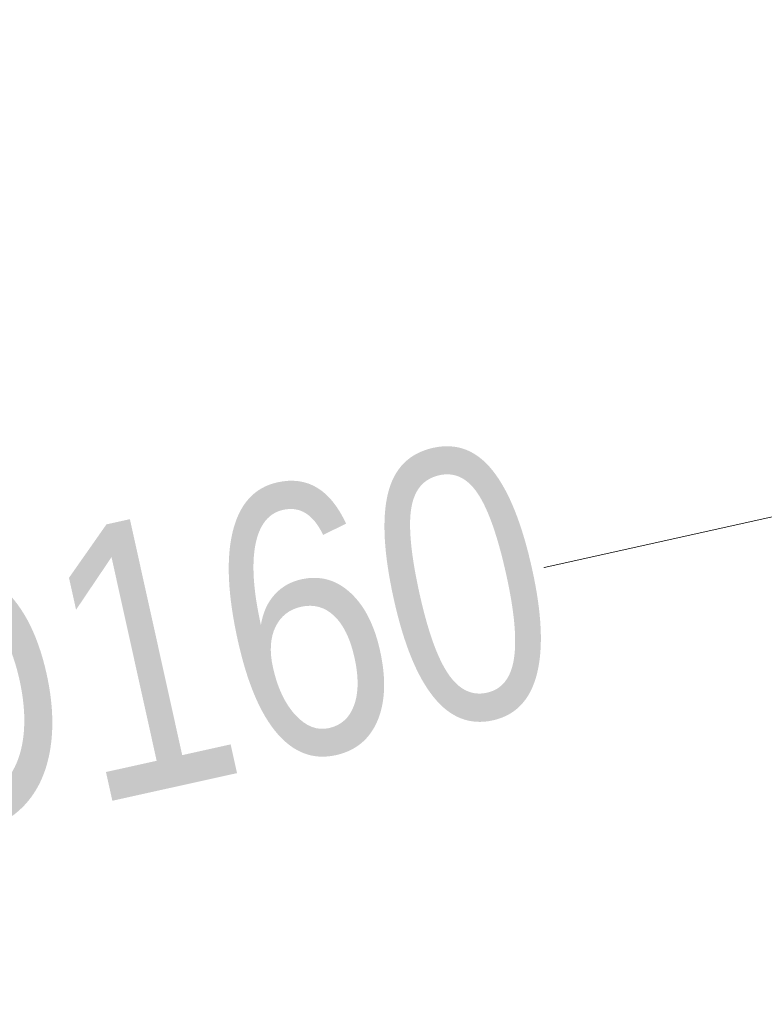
# Model space of a CAD drawing. Header units: metres. Extents: x 5504996 to 5514259, y 5943254 to 5951281.
# Tile 119 of 256: x 5509443.1 to 5509445.16, y 5947780.19 to 5947782.91. Entities that reach past the tile are written whole.
import ezdxf

# ---------------------------------------------------------------- set-up
doc = ezdxf.new("R2010")
doc.units = ezdxf.units.M
doc.layers.add('GES_PrzewodWodociagowy', color=5, linetype='CONTINUOUS', lineweight=18, true_color=0x0000ff)
doc.styles.get("Standard").update_dxf_attribs({"font": 'simplex.shx'})

msp = doc.modelspace()

# ---------------------------------------------------------------- linework, layer by layer
at = {"layer": 'GES_PrzewodWodociagowy', "color": 5, "linetype": 'Continuous', "lineweight": 18, "true_color": 0x0000ff, "flags": 128}
msp.add_lwpolyline([(5509138.36, 5947720.9), (5509174.01, 5947728.6), (5509231.6, 5947739.97), (5509256.3, 5947745.47), (5509274.52, 5947748.64), (5509301.26, 5947753.7), (5509321.85, 5947757.61), (5509334.19, 5947759.96), (5509357.04, 5947764.31), (5509377.95, 5947768.22), (5509384.39, 5947769.23), (5509396.23, 5947771.61), (5509414.22, 5947775.23), (5509437.05, 5947779.73), (5509466.55, 5947786.29), (5509482.96, 5947789.04), (5509501.32, 5947793.06)], dxfattribs=at)

# ---------------------------------------------------------------- next in the draw order: texts
at = {"layer": 'GES_PrzewodWodociagowy', "color": 5, "true_color": 0x0000ff, "insert": (5509443.08, 5947781.07), "char_height": 0.75, "attachment_point": 5, "rotation": 12.5, "line_spacing_factor": 0.9, "bg_fill": 3, "box_fill_scale": 1, "bg_fill_color": 0, "bg_fill_transparency": 0}
msp.add_mtext('\\W0.7818x;\\fArial|b0|i0;woD160', dxfattribs=at)

doc.saveas('drawing.dxf')
